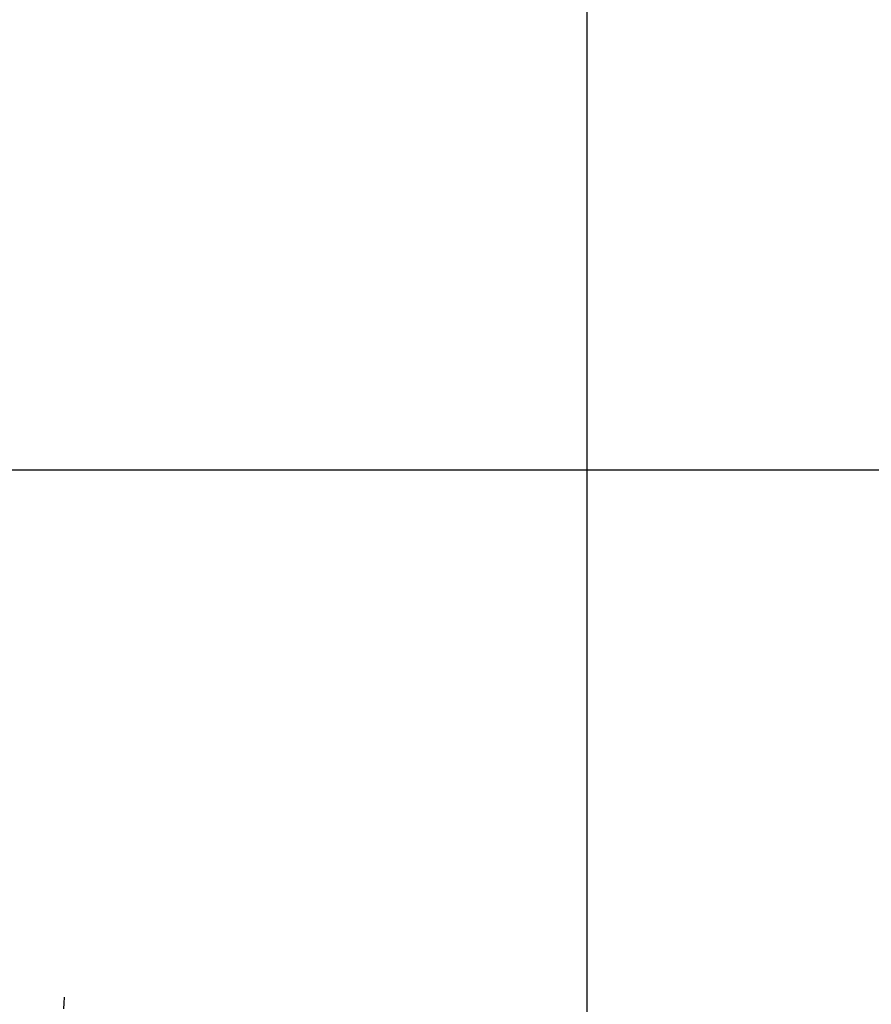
# Model space of a CAD drawing. Header units: millimetres. Extents: x 196436 to 199900, y 8705373 to 8708636.
# Tile 191 of 238: x 198630 to 198735, y 8706834 to 8706955. Entities that reach past the tile are written whole.
import ezdxf

# ---------------------------------------------------------------- set-up
doc = ezdxf.new("R2010")
doc.units = ezdxf.units.MM
doc.header["$LTSCALE"] = 5
doc.layers.add('$CURVAS2', color=40, linetype='Continuous')
doc.layers.add('MALHA', color=9, linetype='Continuous')

msp = doc.modelspace()

# ---------------------------------------------------------------- linework, layer by layer
at = {"layer": '$CURVAS2'}
msp.add_polyline3d([(198635.572, 8706834.97, 691), (198635.525, 8706834.232, 691), (198635.485, 8706833.525, 691)], dxfattribs=at)
at = {"layer": 'MALHA'}
for p, q in [((198700, 8708635.599), (198700, 8705384.785)), ((198700, 8708635.599), (198700, 8705384.785)), ((196441.61, 8706900), (199000, 8706900)), ((196441.61, 8706900), (199000, 8706900))]:
    msp.add_line(p, q, dxfattribs=at)

doc.saveas('drawing.dxf')
